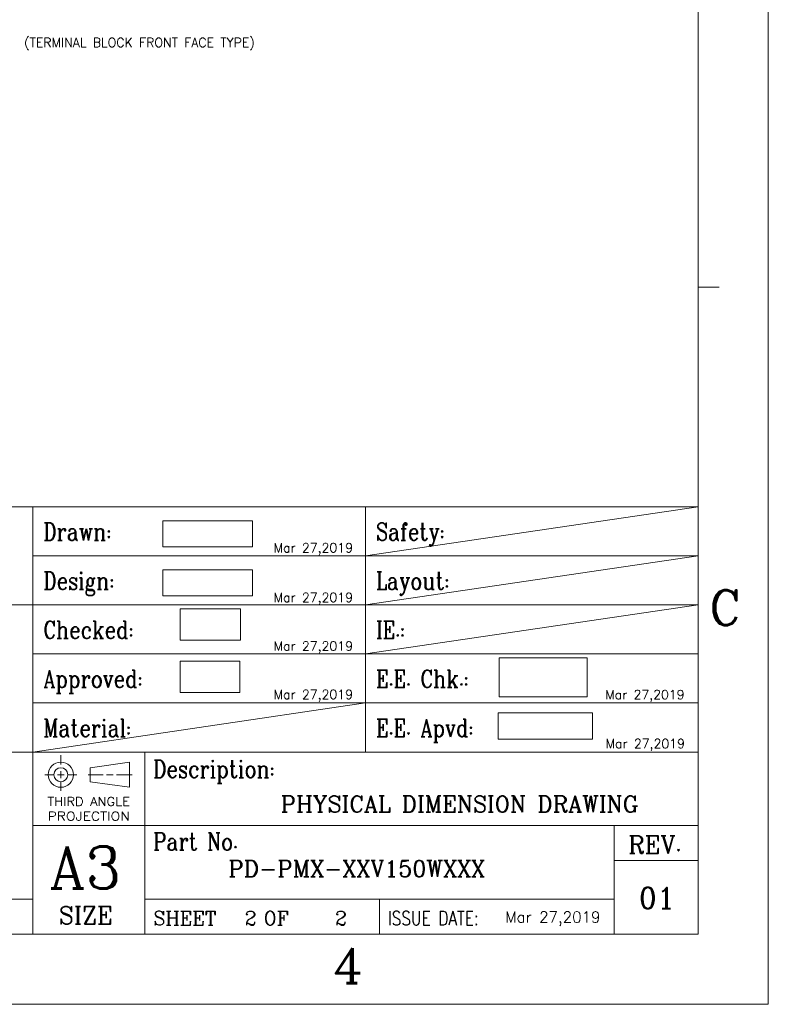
# Model space of a CAD drawing. Header units: inches. Extents: x -123 to 4816, y -2998 to 548.
# Tile 70 of 148: x 1494 to 1780, y -2998 to -2622. Entities that reach past the tile are written whole.
import ezdxf
from ezdxf.enums import TextEntityAlignment as Align

# ---------------------------------------------------------------- set-up
doc = ezdxf.new("R2010")
doc.units = ezdxf.units.IN
doc.header["$MEASUREMENT"] = 0
doc.layers.get('0').update_dxf_attribs({"lineweight": 0})
doc.layers.add('Dimension', color=2, linetype='Continuous', lineweight=9)
doc.layers.add('Text', color=4, linetype='Continuous', lineweight=13)
doc.styles.add('Roman C', font='romanc.shx')
doc.styles.add('ROMANC', font='romanc')
doc.styles.add('ROMANS', font='romans')
picture_1 = doc.add_image_def('image1.bmp', size_in_pixel=(927, 271))
picture_2 = doc.add_image_def('image2.bmp', size_in_pixel=(760, 396))
picture_3 = doc.add_image_def('image3.tif', size_in_pixel=(189, 100))
picture_4 = doc.add_image_def('image4.bmp', size_in_pixel=(306, 85))
picture_5 = doc.add_image_def('image5.bmp', size_in_pixel=(458, 204))

# ---------------------------------------------------------------- blocks, each defined once
blk = doc.blocks.new('Date')
at = {"layer": 'Text', "style": 'Roman C'}
blk.add_text('Mar 27,2019', height=3.5, dxfattribs=at).set_placement((-65.22, 4.81))

msp = doc.modelspace()

# ---------------------------------------------------------------- linework, layer by layer
at = {"color": 4}
for p in [(1779.891, -2203.178), (655.749, -2998.106)]:
    msp.add_line(p, (1779.891, -2998.106), dxfattribs=at)
at = {"color": 3}
for p, q in [((1753.126, -2229.943), (1753.126, -2971.341)), ((1753.126, -2808.073), (1244.586, -2808.073)), ((1498.856, -2808.073), (1498.856, -2901.751)), ((1625.991, -2808.073), (1625.991, -2901.751)), ((1625.991, -2826.809), (1753.126, -2808.073)), ((1753.126, -2826.809), (1498.856, -2826.809)), ((1625.991, -2845.544), (1753.126, -2826.809)), ((1753.126, -2845.544), (1244.586, -2845.544)), ((1244.586, -2845.544), (1498.856, -2845.544)), ((1625.991, -2864.28), (1753.126, -2845.544)), ((1753.126, -2864.28), (1498.856, -2864.28)), ((1753.126, -2883.016), (1498.856, -2883.016)), ((1498.856, -2901.751), (1625.991, -2883.016)), ((1753.126, -2901.751), (1244.586, -2901.751)), ((1498.856, -2901.751), (1498.856, -2971.341)), ((1509.531, -2906.534), (1509.531, -2903.001)), ((1541.68, -2901.751), (1541.68, -2971.341)), ((1535.761, -2905.59), (1520.772, -2907.731)), ((1535.761, -2905.59), (1535.761, -2915.226)), ((1506.961, -2910.408), (1503.428, -2910.408)), ((1508.246, -2910.408), (1510.815, -2910.408)), ((1509.531, -2909.123), (1509.531, -2911.693)), ((1512.1, -2910.408), (1515.633, -2910.408)), ((1525.68, -2910.408), (1519.987, -2910.408)), ((1520.772, -2907.731), (1520.772, -2913.084)), ((1526.965, -2910.408), (1529.535, -2910.408)), ((1530.819, -2910.408), (1536.796, -2910.408)), ((1509.531, -2912.977), (1509.531, -2916.51)), ((1520.772, -2913.084), (1535.761, -2915.226)), ((1753.126, -2929.855), (1498.856, -2929.855)), ((1721.008, -2929.855), (1721.008, -2971.341)), ((1753.126, -2943.238), (1721.008, -2943.238)), ((1498.856, -2957.959), (1244.586, -2957.959)), ((1721.008, -2957.959), (1541.68, -2957.959)), ((1631.344, -2957.959), (1631.344, -2971.341)), ((1753.126, -2971.341), (682.515, -2971.341))]:
    msp.add_line(p, q, dxfattribs=at)
at = {"color": 2}
msp.add_line((1753.126, -2724.208), (1761.155, -2724.208), dxfattribs=at)
msp.add_line((1753.126, -2724.208), (1761.155, -2724.208), dxfattribs=at)
at = {"color": 3}
for radius in [4.818, 2.677]:
    msp.add_circle((1509.531, -2910.408), radius, dxfattribs=at)

# ---------------------------------------------------------------- block references
for p in [(1656.085, -2830.299), (1656.085, -2849.283), (1656.085, -2867.842), (1656.085, -2886.326), (1782.814, -2886.373), (1782.951, -2905.069)]:
    msp.add_blockref('Date', p)
at = {"xscale": 1.2, "yscale": 1.2, "zscale": 1.2}
msp.add_blockref('Date', (1757.621, -2972.649), dxfattribs=at)

# ---------------------------------------------------------------- texts
at = {"color": 3, "style": 'ROMANC', "width": 0.8}
for s, height, p in [('Drawn:', 6.6913, (1502.864, -2820.947)), ('Safety:', 6.6913, (1629.999, -2820.947)), ('Design:', 6.6913, (1502.864, -2839.683)), ('Layout:', 6.6913, (1629.999, -2839.683)), ('Checked:', 6.6913, (1502.864, -2858.418)), ('IE.:', 6.6913, (1629.999, -2858.418)), ('Approved:', 6.6913, (1502.864, -2877.154)), ('E.E. Chk.:', 6.6913, (1629.999, -2877.154)), ('Material:', 6.6913, (1502.864, -2895.89)), ('E.E. Apvd:', 6.6913, (1629.999, -2895.89)), ('Description:', 6.69132, (1544.854, -2911.576)), ('Part No.', 6.6913, (1544.854, -2939.263)), ('ISSUE DATE:', 5.35306, (1634.518, -2967.845))]:
    msp.add_text(s, height=height, dxfattribs=at).set_placement(p)
at = {"color": 1, "style": 'ROMANC'}
for s, p in [('C', (1763.363, -2846.627)), ('C', (1763.363, -2846.627)), ('4', (1619.315, -2983.373))]:
    msp.add_text(s, height=13.383, dxfattribs=at).set_placement(p, align=Align.MIDDLE)
at = {"color": 3, "linetype": 'ByBlock', "style": 'ROMANC'}
for s, height, width, p, p2 in [('THIRD ANGLE', 3.34566, 0.893182, (1504.461, -2922.313), (1535.909, -2922.313)), ('PROJECTION', 3.3457, 1.007113, (1504.461, -2927.913), (1535.909, -2927.913))]:
    msp.add_text(s, height=height, dxfattribs=dict(at, width=width)).set_placement(p, p2, align=Align.FIT)
at = {"color": 3, "style": 'ROMANC'}
for s, height, p in [('PHYSICAL DIMENSION DRAWING', 6.23557, (1593.549, -2924.781)), ('REV.', 6.6913, (1726.356, -2940.485)), ('A3', 16.0592, (1505.105, -2953.836)), ('PD-PMX-XXV150WXXX', 6.23557, (1573.555, -2949.431)), ('01', 8.0296, (1730.404, -2961.481)), ('SIZE', 6.6913, (1508.764, -2967.475)), ('SHEET    OF', 5.35306, (1544.854, -2967.845)), ('2', 5.353, (1579.769, -2967.887)), ('2', 5.353, (1614.274, -2967.887))]:
    msp.add_text(s, height=height, dxfattribs=at).set_placement(p)
at = {"layer": 'Dimension', "insert": (1495.475, -2628.999), "char_height": 3.5, "attachment_point": 1, "style": 'ROMANS'}
msp.add_mtext_dynamic_manual_height_columns('(TERMINAL BLOCK FRONT FACE TYPE)', width=116.99979, gutter_width=19.113, heights=[0], dxfattribs=at)

# ---------------------------------------------------------------- pictures from other files: only their frames are drawn
at = {"layer": 'Dimension'}
image = msp.add_image(picture_1, insert=(1548.527, -2823.413), size_in_units=(34.207, 10), dxfattribs=at)
image.dxf.flags = 7
image = msp.add_image(picture_1, insert=(1548.527, -2842.148), size_in_units=(34.207, 10), dxfattribs=at)
image.dxf.flags = 7
image = msp.add_image(picture_2, insert=(1555.138, -2859.084), size_in_units=(23.03, 12), dxfattribs=at)
image.dxf.flags = 7
image = msp.add_image(picture_3, insert=(1555.19, -2879.055), size_in_units=(22.68, 12), dxfattribs=at)
image.dxf.flags = 7
image = msp.add_image(picture_5, insert=(1677.016, -2880.731), size_in_units=(33.676, 15), dxfattribs=at)
image.dxf.flags = 7
image = msp.add_image(picture_4, insert=(1676.699, -2896.801), size_in_units=(36, 10), dxfattribs=at)
image.dxf.flags = 7

doc.saveas('drawing.dxf')
